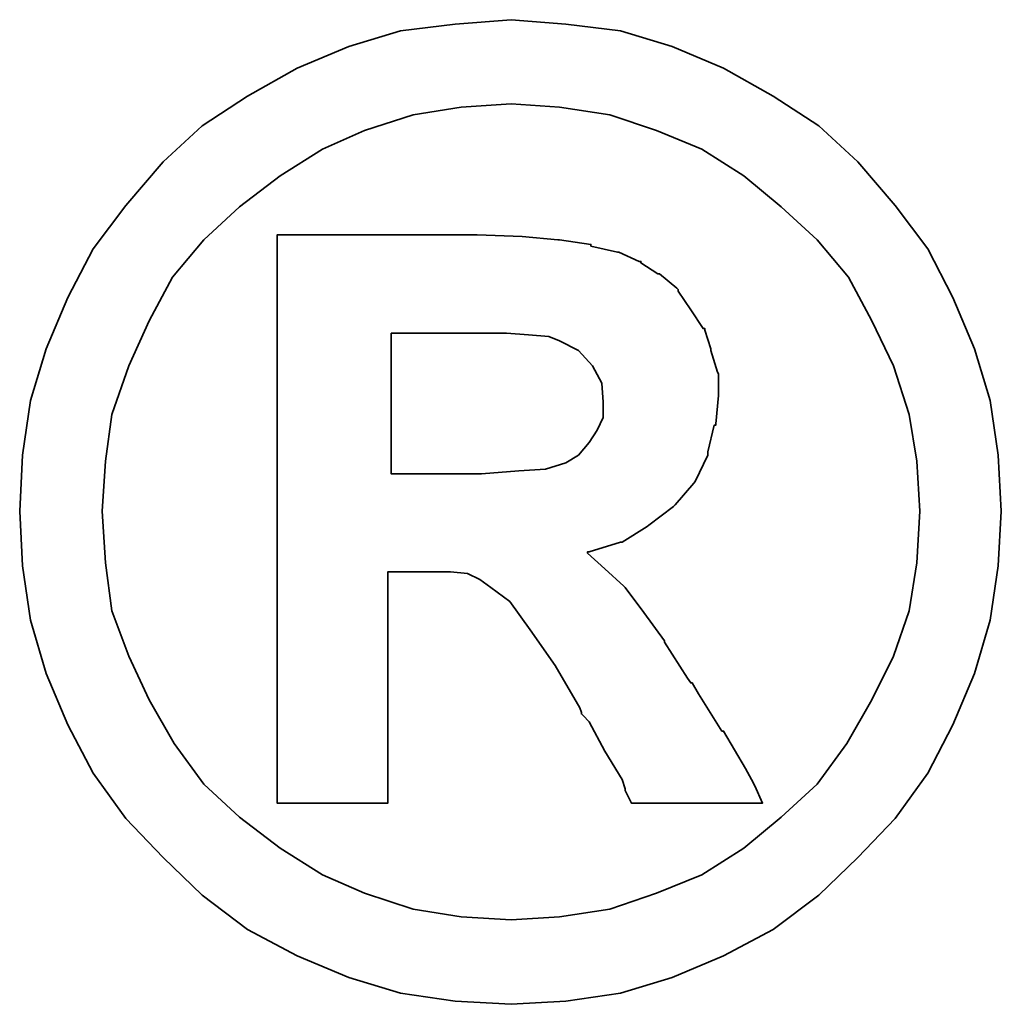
# Model space of a CAD drawing. Header units: inches. Extents: x 20 to 915, y 22 to 275.
# Tile 50 of 51: x 176.307 to 177.072, y 91.411 to 92.177. Entities that reach past the tile are written whole.
import ezdxf

# ---------------------------------------------------------------- set-up
doc = ezdxf.new("R2010")
doc.units = ezdxf.units.IN
doc.header["$LTSCALE"] = 0.1
doc.layers.add('DIM', color=4, linetype='Continuous')
doc.layers.add('layer 1', color=7, linetype='Continuous')

# ---------------------------------------------------------------- blocks, each defined once
blk = doc.blocks.new('TBI MOTION logo(完整正式版)')
at = {"layer": 'layer 1', "color": 22, "lineweight": 35}
for points, knots in [([(81.20634, 4.98624), (81.20634, 4.98624), (81.18649, 5.32862), (81.18649, 5.32862), (81.18649, 5.32862), (81.18649, 5.32862), (81.13886, 5.66206), (81.13886, 5.66206), (81.13886, 5.66206), (81.13886, 5.66206), (81.04359, 5.97764), (81.04359, 5.97764), (81.04359, 5.97764), (81.04359, 5.97764), (80.91061, 6.29124), (80.91061, 6.29124), (80.91061, 6.29124), (80.91061, 6.29124), (80.75778, 6.58697), (80.75778, 6.58697), (80.75778, 6.58697), (80.75778, 6.58697), (80.5593, 6.85294), (80.5593, 6.85294), (80.5593, 6.85294), (80.5593, 6.85294), (80.33105, 7.1189), (80.33105, 7.1189), (80.33105, 7.1189), (80.33105, 7.1189), (80.09287, 7.33921), (80.09287, 7.33921), (80.09287, 7.33921), (80.09287, 7.33921), (79.815, 7.51982), (79.815, 7.51982), (79.815, 7.51982), (79.815, 7.51982), (79.51133, 7.69051), (79.51133, 7.69051), (79.51133, 7.69051), (79.51133, 7.69051), (79.19773, 7.8235), (79.19773, 7.8235), (79.19773, 7.8235), (79.19773, 7.8235), (78.88215, 7.91877), (78.88215, 7.91877), (78.88215, 7.91877), (78.88215, 7.91877), (78.54871, 7.95846), (78.54871, 7.95846), (78.54871, 7.95846), (78.54871, 7.95846), (78.21526, 7.98625), (78.21526, 7.98625), (78.21526, 7.98625), (78.21526, 7.98625), (77.87388, 7.95846), (77.87388, 7.95846), (77.87388, 7.95846), (77.87388, 7.95846), (77.54044, 7.91877), (77.54044, 7.91877), (77.54044, 7.91877), (77.54044, 7.91877), (77.22485, 7.8235), (77.22485, 7.8235), (77.22485, 7.8235), (77.22485, 7.8235), (76.91027, 7.69051), (76.91027, 7.69051), (76.91027, 7.69051), (76.91027, 7.69051), (76.6056, 7.51982), (76.6056, 7.51982), (76.6056, 7.51982), (76.6056, 7.51982), (76.32972, 7.33921), (76.32972, 7.33921), (76.32972, 7.33921), (76.32972, 7.33921), (76.09154, 7.1189), (76.09154, 7.1189), (76.09154, 7.1189), (76.09154, 7.1189), (75.86329, 6.85294), (75.86329, 6.85294), (75.86329, 6.85294), (75.86329, 6.85294), (75.66382, 6.58697), (75.66382, 6.58697), (75.66382, 6.58697), (75.66382, 6.58697), (75.51099, 6.29124), (75.51099, 6.29124), (75.51099, 6.29124), (75.51099, 6.29124), (75.37702, 5.97764), (75.37702, 5.97764), (75.37702, 5.97764), (75.37702, 5.97764), (75.28175, 5.66206), (75.28175, 5.66206), (75.28175, 5.66206), (75.28175, 5.66206), (75.23411, 5.32862), (75.23411, 5.32862), (75.23411, 5.32862), (75.23411, 5.32862), (75.21625, 4.98624), (75.21625, 4.98624), (75.21625, 4.98624), (75.21625, 4.98624), (75.23411, 4.6528), (75.23411, 4.6528), (75.23411, 4.6528), (75.23411, 4.6528), (75.28175, 4.32035), (75.28175, 4.32035), (75.28175, 4.32035), (75.28175, 4.32035), (75.37702, 3.99583), (75.37702, 3.99583), (75.37702, 3.99583), (75.37702, 3.99583), (75.51099, 3.68224), (75.51099, 3.68224), (75.51099, 3.68224), (75.51099, 3.68224), (75.66382, 3.38749), (75.66382, 3.38749), (75.66382, 3.38749), (75.66382, 3.38749), (75.86329, 3.10963), (75.86329, 3.10963), (75.86329, 3.10963), (75.86329, 3.10963), (76.09154, 2.87145), (76.09154, 2.87145), (76.09154, 2.87145), (76.09154, 2.87145), (76.32972, 2.6432), (76.32972, 2.6432), (76.32972, 2.6432), (76.32972, 2.6432), (76.6056, 2.43381), (76.6056, 2.43381), (76.6056, 2.43381), (76.6056, 2.43381), (76.91027, 2.27205), (76.91027, 2.27205), (76.91027, 2.27205), (76.91027, 2.27205), (77.22485, 2.13906), (77.22485, 2.13906), (77.22485, 2.13906), (77.22485, 2.13906), (77.54044, 2.0438), (77.54044, 2.0438), (77.54044, 2.0438), (77.54044, 2.0438), (77.87388, 1.99616), (77.87388, 1.99616), (77.87388, 1.99616), (77.87388, 1.99616), (78.21526, 1.97631), (78.21526, 1.97631), (78.21526, 1.97631), (78.21526, 1.97631), (78.54871, 1.99616), (78.54871, 1.99616), (78.54871, 1.99616), (78.54871, 1.99616), (78.88215, 2.0438), (78.88215, 2.0438), (78.88215, 2.0438), (78.88215, 2.0438), (79.19773, 2.13906), (79.19773, 2.13906), (79.19773, 2.13906), (79.19773, 2.13906), (79.51133, 2.27205), (79.51133, 2.27205), (79.51133, 2.27205), (79.51133, 2.27205), (79.815, 2.43381), (79.815, 2.43381), (79.815, 2.43381), (79.815, 2.43381), (80.09287, 2.6432), (80.09287, 2.6432), (80.09287, 2.6432), (80.09287, 2.6432), (80.33105, 2.87145), (80.33105, 2.87145), (80.33105, 2.87145), (80.33105, 2.87145), (80.5593, 3.10963), (80.5593, 3.10963), (80.5593, 3.10963), (80.5593, 3.10963), (80.75778, 3.38749), (80.75778, 3.38749), (80.75778, 3.38749), (80.75778, 3.38749), (80.91061, 3.68224), (80.91061, 3.68224), (80.91061, 3.68224), (80.91061, 3.68224), (81.04359, 3.99583), (81.04359, 3.99583), (81.04359, 3.99583), (81.04359, 3.99583), (81.13886, 4.32035), (81.13886, 4.32035), (81.13886, 4.32035), (81.13886, 4.32035), (81.18649, 4.6528), (81.18649, 4.6528), (81.18649, 4.6528), (81.18649, 4.6528), (81.20634, 4.98624), (81.20634, 4.98624)], [0, 0, 0, 0, 0.0178571, 0.0178571, 0.0178571, 0.0178571, 0.0357143, 0.0357143, 0.0357143, 0.0357143, 0.0535714, 0.0535714, 0.0535714, 0.0535714, 0.0714286, 0.0714286, 0.0714286, 0.0714286, 0.0892857, 0.0892857, 0.0892857, 0.0892857, 0.1071429, 0.1071429, 0.1071429, 0.1071429, 0.125, 0.125, 0.125, 0.125, 0.1428571, 0.1428571, 0.1428571, 0.1428571, 0.1607143, 0.1607143, 0.1607143, 0.1607143, 0.1785714, 0.1785714, 0.1785714, 0.1785714, 0.1964286, 0.1964286, 0.1964286, 0.1964286, 0.2142857, 0.2142857, 0.2142857, 0.2142857, 0.2321429, 0.2321429, 0.2321429, 0.2321429, 0.25, 0.25, 0.25, 0.25, 0.2678571, 0.2678571, 0.2678571, 0.2678571, 0.2857143, 0.2857143, 0.2857143, 0.2857143, 0.3035714, 0.3035714, 0.3035714, 0.3035714, 0.3214286, 0.3214286, 0.3214286, 0.3214286, 0.3392857, 0.3392857, 0.3392857, 0.3392857, 0.3571429, 0.3571429, 0.3571429, 0.3571429, 0.375, 0.375, 0.375, 0.375, 0.3928571, 0.3928571, 0.3928571, 0.3928571, 0.4107143, 0.4107143, 0.4107143, 0.4107143, 0.4285714, 0.4285714, 0.4285714, 0.4285714, 0.4464286, 0.4464286, 0.4464286, 0.4464286, 0.4642857, 0.4642857, 0.4642857, 0.4642857, 0.4821429, 0.4821429, 0.4821429, 0.4821429, 0.5, 0.5, 0.5, 0.5, 0.5178571, 0.5178571, 0.5178571, 0.5178571, 0.5357143, 0.5357143, 0.5357143, 0.5357143, 0.5535714, 0.5535714, 0.5535714, 0.5535714, 0.5714286, 0.5714286, 0.5714286, 0.5714286, 0.5892857, 0.5892857, 0.5892857, 0.5892857, 0.6071429, 0.6071429, 0.6071429, 0.6071429, 0.625, 0.625, 0.625, 0.625, 0.6428571, 0.6428571, 0.6428571, 0.6428571, 0.6607143, 0.6607143, 0.6607143, 0.6607143, 0.6785714, 0.6785714, 0.6785714, 0.6785714, 0.6964286, 0.6964286, 0.6964286, 0.6964286, 0.7142857, 0.7142857, 0.7142857, 0.7142857, 0.7321429, 0.7321429, 0.7321429, 0.7321429, 0.75, 0.75, 0.75, 0.75, 0.7678571, 0.7678571, 0.7678571, 0.7678571, 0.7857143, 0.7857143, 0.7857143, 0.7857143, 0.8035714, 0.8035714, 0.8035714, 0.8035714, 0.8214286, 0.8214286, 0.8214286, 0.8214286, 0.8392857, 0.8392857, 0.8392857, 0.8392857, 0.8571429, 0.8571429, 0.8571429, 0.8571429, 0.875, 0.875, 0.875, 0.875, 0.8928571, 0.8928571, 0.8928571, 0.8928571, 0.9107143, 0.9107143, 0.9107143, 0.9107143, 0.9285714, 0.9285714, 0.9285714, 0.9285714, 0.9464286, 0.9464286, 0.9464286, 0.9464286, 0.9642857, 0.9642857, 0.9642857, 0.9642857, 0.9821429, 0.9821429, 0.9821429, 0.9821429, 1, 1, 1, 1]), ([(80.71014, 4.98624), (80.71014, 4.98624), (80.69129, 5.29091), (80.69129, 5.29091), (80.69129, 5.29091), (80.69129, 5.29091), (80.64464, 5.57672), (80.64464, 5.57672), (80.64464, 5.57672), (80.64464, 5.57672), (80.54937, 5.87245), (80.54937, 5.87245), (80.54937, 5.87245), (80.54937, 5.87245), (80.41639, 6.14833), (80.41639, 6.14833), (80.41639, 6.14833), (80.41639, 6.14833), (80.27349, 6.41429), (80.27349, 6.41429), (80.27349, 6.41429), (80.27349, 6.41429), (80.08295, 6.64255), (80.08295, 6.64255), (80.08295, 6.64255), (80.08295, 6.64255), (79.86264, 6.84301), (79.86264, 6.84301), (79.86264, 6.84301), (79.86264, 6.84301), (79.63439, 7.03355), (79.63439, 7.03355), (79.63439, 7.03355), (79.63439, 7.03355), (79.37835, 7.1963), (79.37835, 7.1963), (79.37835, 7.1963), (79.37835, 7.1963), (79.10246, 7.30944), (79.10246, 7.30944), (79.10246, 7.30944), (79.10246, 7.30944), (78.81665, 7.40471), (78.81665, 7.40471), (78.81665, 7.40471), (78.81665, 7.40471), (78.511, 7.45234), (78.511, 7.45234), (78.511, 7.45234), (78.511, 7.45234), (78.21526, 7.47219), (78.21526, 7.47219), (78.21526, 7.47219), (78.21526, 7.47219), (77.9106, 7.45234), (77.9106, 7.45234), (77.9106, 7.45234), (77.9106, 7.45234), (77.61685, 7.40471), (77.61685, 7.40471), (77.61685, 7.40471), (77.61685, 7.40471), (77.32012, 7.30944), (77.32012, 7.30944), (77.32012, 7.30944), (77.32012, 7.30944), (77.06309, 7.1963), (77.06309, 7.1963), (77.06309, 7.1963), (77.06309, 7.1963), (76.80606, 7.03355), (76.80606, 7.03355), (76.80606, 7.03355), (76.80606, 7.03355), (76.55797, 6.84301), (76.55797, 6.84301), (76.55797, 6.84301), (76.55797, 6.84301), (76.34063, 6.64255), (76.34063, 6.64255), (76.34063, 6.64255), (76.34063, 6.64255), (76.1491, 6.41429), (76.1491, 6.41429), (76.1491, 6.41429), (76.1491, 6.41429), (76.0062, 6.14833), (76.0062, 6.14833), (76.0062, 6.14833), (76.0062, 6.14833), (75.88314, 5.87245), (75.88314, 5.87245), (75.88314, 5.87245), (75.88314, 5.87245), (75.77794, 5.57672), (75.77794, 5.57672), (75.77794, 5.57672), (75.77794, 5.57672), (75.73924, 5.29091), (75.73924, 5.29091), (75.73924, 5.29091), (75.73924, 5.29091), (75.72039, 4.98624), (75.72039, 4.98624), (75.72039, 4.98624), (75.72039, 4.98624), (75.73924, 4.67165), (75.73924, 4.67165), (75.73924, 4.67165), (75.73924, 4.67165), (75.77794, 4.37791), (75.77794, 4.37791), (75.77794, 4.37791), (75.77794, 4.37791), (75.88314, 4.10102), (75.88314, 4.10102), (75.88314, 4.10102), (75.88314, 4.10102), (76.0062, 3.83407), (76.0062, 3.83407), (76.0062, 3.83407), (76.0062, 3.83407), (76.15902, 3.56811), (76.15902, 3.56811), (76.15902, 3.56811), (76.15902, 3.56811), (76.34063, 3.32001), (76.34063, 3.32001), (76.34063, 3.32001), (76.34063, 3.32001), (76.55797, 3.11955), (76.55797, 3.11955), (76.55797, 3.11955), (76.55797, 3.11955), (76.80606, 2.92901), (76.80606, 2.92901), (76.80606, 2.92901), (76.80606, 2.92901), (77.06309, 2.76725), (77.06309, 2.76725), (77.06309, 2.76725), (77.06309, 2.76725), (77.32012, 2.65412), (77.32012, 2.65412), (77.32012, 2.65412), (77.32012, 2.65412), (77.61685, 2.55786), (77.61685, 2.55786), (77.61685, 2.55786), (77.61685, 2.55786), (77.9106, 2.51022), (77.9106, 2.51022), (77.9106, 2.51022), (77.9106, 2.51022), (78.21526, 2.49137), (78.21526, 2.49137), (78.21526, 2.49137), (78.21526, 2.49137), (78.511, 2.51022), (78.511, 2.51022), (78.511, 2.51022), (78.511, 2.51022), (78.81665, 2.55786), (78.81665, 2.55786), (78.81665, 2.55786), (78.81665, 2.55786), (79.10246, 2.65412), (79.10246, 2.65412), (79.10246, 2.65412), (79.10246, 2.65412), (79.37835, 2.76725), (79.37835, 2.76725), (79.37835, 2.76725), (79.37835, 2.76725), (79.63439, 2.92901), (79.63439, 2.92901), (79.63439, 2.92901), (79.63439, 2.92901), (79.86264, 3.11955), (79.86264, 3.11955), (79.86264, 3.11955), (79.86264, 3.11955), (80.08295, 3.32001), (80.08295, 3.32001), (80.08295, 3.32001), (80.08295, 3.32001), (80.26356, 3.56811), (80.26356, 3.56811), (80.26356, 3.56811), (80.26356, 3.56811), (80.41639, 3.83407), (80.41639, 3.83407), (80.41639, 3.83407), (80.41639, 3.83407), (80.54937, 4.10102), (80.54937, 4.10102), (80.54937, 4.10102), (80.54937, 4.10102), (80.64464, 4.37791), (80.64464, 4.37791), (80.64464, 4.37791), (80.64464, 4.37791), (80.69129, 4.67165), (80.69129, 4.67165), (80.69129, 4.67165), (80.69129, 4.67165), (80.71014, 4.98624), (80.71014, 4.98624)], [0, 0, 0, 0, 0.0192308, 0.0192308, 0.0192308, 0.0192308, 0.0384615, 0.0384615, 0.0384615, 0.0384615, 0.0576923, 0.0576923, 0.0576923, 0.0576923, 0.0769231, 0.0769231, 0.0769231, 0.0769231, 0.0961538, 0.0961538, 0.0961538, 0.0961538, 0.1153846, 0.1153846, 0.1153846, 0.1153846, 0.1346154, 0.1346154, 0.1346154, 0.1346154, 0.1538462, 0.1538462, 0.1538462, 0.1538462, 0.1730769, 0.1730769, 0.1730769, 0.1730769, 0.1923077, 0.1923077, 0.1923077, 0.1923077, 0.2115385, 0.2115385, 0.2115385, 0.2115385, 0.2307692, 0.2307692, 0.2307692, 0.2307692, 0.25, 0.25, 0.25, 0.25, 0.2692308, 0.2692308, 0.2692308, 0.2692308, 0.2884615, 0.2884615, 0.2884615, 0.2884615, 0.3076923, 0.3076923, 0.3076923, 0.3076923, 0.3269231, 0.3269231, 0.3269231, 0.3269231, 0.3461538, 0.3461538, 0.3461538, 0.3461538, 0.3653846, 0.3653846, 0.3653846, 0.3653846, 0.3846154, 0.3846154, 0.3846154, 0.3846154, 0.4038462, 0.4038462, 0.4038462, 0.4038462, 0.4230769, 0.4230769, 0.4230769, 0.4230769, 0.4423077, 0.4423077, 0.4423077, 0.4423077, 0.4615385, 0.4615385, 0.4615385, 0.4615385, 0.4807692, 0.4807692, 0.4807692, 0.4807692, 0.5, 0.5, 0.5, 0.5, 0.5192308, 0.5192308, 0.5192308, 0.5192308, 0.5384615, 0.5384615, 0.5384615, 0.5384615, 0.5576923, 0.5576923, 0.5576923, 0.5576923, 0.5769231, 0.5769231, 0.5769231, 0.5769231, 0.5961538, 0.5961538, 0.5961538, 0.5961538, 0.6153846, 0.6153846, 0.6153846, 0.6153846, 0.6346154, 0.6346154, 0.6346154, 0.6346154, 0.6538462, 0.6538462, 0.6538462, 0.6538462, 0.6730769, 0.6730769, 0.6730769, 0.6730769, 0.6923077, 0.6923077, 0.6923077, 0.6923077, 0.7115385, 0.7115385, 0.7115385, 0.7115385, 0.7307692, 0.7307692, 0.7307692, 0.7307692, 0.75, 0.75, 0.75, 0.75, 0.7692308, 0.7692308, 0.7692308, 0.7692308, 0.7884615, 0.7884615, 0.7884615, 0.7884615, 0.8076923, 0.8076923, 0.8076923, 0.8076923, 0.8269231, 0.8269231, 0.8269231, 0.8269231, 0.8461538, 0.8461538, 0.8461538, 0.8461538, 0.8653846, 0.8653846, 0.8653846, 0.8653846, 0.8846154, 0.8846154, 0.8846154, 0.8846154, 0.9038462, 0.9038462, 0.9038462, 0.9038462, 0.9230769, 0.9230769, 0.9230769, 0.9230769, 0.9423077, 0.9423077, 0.9423077, 0.9423077, 0.9615385, 0.9615385, 0.9615385, 0.9615385, 0.9807692, 0.9807692, 0.9807692, 0.9807692, 1, 1, 1, 1]), ([(76.78721, 3.2823), (76.78721, 3.2823), (76.78721, 3.32001), (76.78721, 3.32001), (76.78721, 3.32001), (76.78721, 3.32001), (76.78721, 3.42422), (76.78721, 3.42422), (76.78721, 3.42422), (76.78721, 3.42422), (76.78721, 3.59689), (76.78721, 3.59689), (76.78721, 3.59689), (76.78721, 3.59689), (76.78721, 3.80529), (76.78721, 3.80529), (76.78721, 3.80529), (76.78721, 3.80529), (76.78721, 4.0524), (76.78721, 4.0524), (76.78721, 4.0524), (76.78721, 4.0524), (76.78721, 4.32035), (76.78721, 4.32035), (76.78721, 4.32035), (76.78721, 4.32035), (76.78721, 4.92868), (76.78721, 4.92868), (76.78721, 4.92868), (76.78721, 4.92868), (76.78721, 5.53801), (76.78721, 5.53801), (76.78721, 5.53801), (76.78721, 5.53801), (76.78721, 5.82482), (76.78721, 5.82482), (76.78721, 5.82482), (76.78721, 5.82482), (76.78721, 6.07291), (76.78721, 6.07291), (76.78721, 6.07291), (76.78721, 6.07291), (76.78721, 6.30017), (76.78721, 6.30017), (76.78721, 6.30017), (76.78721, 6.30017), (76.78721, 6.45399), (76.78721, 6.45399), (76.78721, 6.45399), (76.78721, 6.45399), (76.78721, 6.5572), (76.78721, 6.5572), (76.78721, 6.5572), (76.78721, 6.5572), (76.78721, 6.59689), (76.78721, 6.59689), (76.78721, 6.59689), (76.78721, 6.59689), (76.78721, 6.67232), (76.78721, 6.67232), (76.78721, 6.67232), (76.78721, 6.67232), (76.8537, 6.67232), (76.8537, 6.67232), (76.8537, 6.67232), (76.8537, 6.67232), (76.87355, 6.67232), (76.87355, 6.67232), (76.87355, 6.67232), (76.87355, 6.67232), (76.91027, 6.67232), (76.91027, 6.67232), (76.91027, 6.67232), (76.91027, 6.67232), (77.04424, 6.67232), (77.04424, 6.67232), (77.04424, 6.67232), (77.04424, 6.67232), (77.22485, 6.67232), (77.22485, 6.67232), (77.22485, 6.67232), (77.22485, 6.67232), (77.43524, 6.67232), (77.43524, 6.67232), (77.43524, 6.67232), (77.43524, 6.67232), (77.65357, 6.67232), (77.65357, 6.67232), (77.65357, 6.67232), (77.65357, 6.67232), (77.82625, 6.67232), (77.82625, 6.67232), (77.82625, 6.67232), (77.82625, 6.67232), (77.94037, 6.67232), (77.94037, 6.67232), (77.94037, 6.67232), (77.94037, 6.67232), (77.97709, 6.67232), (77.97709, 6.67232), (77.97709, 6.67232), (77.97709, 6.67232), (77.99694, 6.67232), (77.99694, 6.67232), (77.99694, 6.67232), (77.99694, 6.67232), (78.00686, 6.67232), (78.00686, 6.67232), (78.00686, 6.67232), (78.00686, 6.67232), (78.28275, 6.6624), (78.28275, 6.6624), (78.28275, 6.6624), (78.28275, 6.6624), (78.50107, 6.64255), (78.50107, 6.64255), (78.50107, 6.64255), (78.50107, 6.64255), (78.511, 6.64255), (78.511, 6.64255), (78.511, 6.64255), (78.511, 6.64255), (78.70154, 6.61476), (78.70154, 6.61476), (78.70154, 6.61476), (78.70154, 6.61476), (78.70154, 6.60483), (78.70154, 6.60483), (78.70154, 6.60483), (78.70154, 6.60483), (78.86429, 6.56713), (78.86429, 6.56713), (78.86429, 6.56713), (78.86429, 6.56713), (78.87223, 6.56713), (78.87223, 6.56713), (78.87223, 6.56713), (78.87223, 6.56713), (78.99727, 6.51056), (78.99727, 6.51056), (78.99727, 6.51056), (78.99727, 6.51056), (79.00719, 6.51056), (79.00719, 6.51056), (79.00719, 6.51056), (79.00719, 6.51056), (79.00719, 6.50162), (79.00719, 6.50162), (79.00719, 6.50162), (79.00719, 6.50162), (79.1104, 6.43415), (79.1104, 6.43415), (79.1104, 6.43415), (79.1104, 6.43415), (79.12132, 6.43415), (79.12132, 6.43415), (79.12132, 6.43415), (79.12132, 6.43415), (79.22552, 6.34781), (79.22552, 6.34781), (79.22552, 6.34781), (79.22552, 6.34781), (79.23544, 6.33888), (79.23544, 6.33888), (79.23544, 6.33888), (79.23544, 6.33888), (79.23544, 6.32895), (79.23544, 6.32895), (79.23544, 6.32895), (79.23544, 6.32895), (79.31087, 6.21483), (79.31087, 6.21483), (79.31087, 6.21483), (79.31087, 6.21483), (79.38629, 6.1007), (79.38629, 6.1007), (79.38629, 6.1007), (79.38629, 6.1007), (79.3972, 6.1007), (79.3972, 6.1007), (79.3972, 6.1007), (79.3972, 6.1007), (79.3972, 6.09078), (79.3972, 6.09078), (79.3972, 6.09078), (79.3972, 6.09078), (79.43392, 5.97764), (79.43392, 5.97764), (79.43392, 5.97764), (79.43392, 5.97764), (79.43392, 5.96772), (79.43392, 5.96772), (79.43392, 5.96772), (79.43392, 5.96772), (79.47362, 5.83474), (79.47362, 5.83474), (79.47362, 5.83474), (79.47362, 5.83474), (79.48156, 5.82482), (79.48156, 5.82482), (79.48156, 5.82482), (79.48156, 5.82482), (79.48156, 5.69977), (79.48156, 5.69977), (79.48156, 5.69977), (79.48156, 5.69977), (79.48156, 5.69183), (79.48156, 5.69183), (79.48156, 5.69183), (79.48156, 5.69183), (79.4637, 5.51915), (79.4637, 5.51915), (79.4637, 5.51915), (79.4637, 5.51915), (79.4637, 5.51122), (79.4637, 5.51122), (79.4637, 5.51122), (79.4637, 5.51122), (79.45377, 5.51122), (79.45377, 5.51122), (79.45377, 5.51122), (79.45377, 5.51122), (79.41507, 5.34847), (79.41507, 5.34847), (79.41507, 5.34847), (79.41507, 5.34847), (79.41507, 5.33854), (79.41507, 5.33854), (79.41507, 5.33854), (79.41507, 5.33854), (79.41507, 5.32862), (79.41507, 5.32862), (79.41507, 5.32862), (79.41507, 5.32862), (79.33865, 5.16785), (79.33865, 5.16785), (79.33865, 5.16785), (79.33865, 5.16785), (79.33071, 5.15693), (79.33071, 5.15693), (79.33071, 5.15693), (79.33071, 5.15693), (79.2156, 5.02495), (79.2156, 5.02495), (79.2156, 5.02495), (79.2156, 5.02495), (79.20567, 5.01502), (79.20567, 5.01502), (79.20567, 5.01502), (79.20567, 5.01502), (79.05483, 4.89991), (79.05483, 4.89991), (79.05483, 4.89991), (79.05483, 4.89991), (79.04491, 4.89197), (79.04491, 4.89197), (79.04491, 4.89197), (79.04491, 4.89197), (78.89208, 4.7967), (78.89208, 4.7967), (78.89208, 4.7967), (78.89208, 4.7967), (78.88215, 4.7967), (78.88215, 4.7967), (78.88215, 4.7967), (78.88215, 4.7967), (78.69161, 4.73913), (78.69161, 4.73913), (78.69161, 4.73913), (78.69161, 4.73913), (78.68169, 4.73913), (78.68169, 4.73913), (78.68169, 4.73913), (78.68169, 4.73913), (78.68169, 4.72921), (78.68169, 4.72921), (78.68169, 4.72921), (78.68169, 4.72921), (78.78688, 4.63394), (78.78688, 4.63394), (78.78688, 4.63394), (78.78688, 4.63394), (78.902, 4.52875), (78.902, 4.52875), (78.902, 4.52875), (78.902, 4.52875), (78.91093, 4.52081), (78.91093, 4.52081), (78.91093, 4.52081), (78.91093, 4.52081), (79.02506, 4.36798), (79.02506, 4.36798), (79.02506, 4.36798), (79.02506, 4.36798), (79.1501, 4.1953), (79.1501, 4.1953), (79.1501, 4.1953), (79.1501, 4.1953), (79.1501, 4.18736), (79.1501, 4.18736), (79.1501, 4.18736), (79.1501, 4.18736), (79.29201, 3.96705), (79.29201, 3.96705), (79.29201, 3.96705), (79.29201, 3.96705), (79.31087, 3.93828), (79.31087, 3.93828), (79.31087, 3.93828), (79.31087, 3.93828), (79.32079, 3.93828), (79.32079, 3.93828), (79.32079, 3.93828), (79.32079, 3.93828), (79.3585, 3.87178), (79.3585, 3.87178), (79.3585, 3.87178), (79.3585, 3.87178), (79.50141, 3.64353), (79.50141, 3.64353), (79.50141, 3.64353), (79.50141, 3.64353), (79.51133, 3.64353), (79.51133, 3.64353), (79.51133, 3.64353), (79.51133, 3.64353), (79.64431, 3.41528), (79.64431, 3.41528), (79.64431, 3.41528), (79.64431, 3.41528), (79.68202, 3.3478), (79.68202, 3.3478), (79.68202, 3.3478), (79.68202, 3.3478), (79.70187, 3.31009), (79.70187, 3.31009), (79.70187, 3.31009), (79.70187, 3.31009), (79.7495, 3.2049), (79.7495, 3.2049), (79.7495, 3.2049), (79.7495, 3.2049), (79.64431, 3.2049), (79.64431, 3.2049), (79.64431, 3.2049), (79.64431, 3.2049), (79.62546, 3.2049), (79.62546, 3.2049), (79.62546, 3.2049), (79.62546, 3.2049), (79.53912, 3.2049), (79.53912, 3.2049), (79.53912, 3.2049), (79.53912, 3.2049), (79.31087, 3.2049), (79.31087, 3.2049), (79.31087, 3.2049), (79.31087, 3.2049), (79.08262, 3.2049), (79.08262, 3.2049), (79.08262, 3.2049), (79.08262, 3.2049), (79.00719, 3.2049), (79.00719, 3.2049), (79.00719, 3.2049), (79.00719, 3.2049), (78.98735, 3.2049), (78.98735, 3.2049), (78.98735, 3.2049), (78.98735, 3.2049), (78.94964, 3.2049), (78.94964, 3.2049), (78.94964, 3.2049), (78.94964, 3.2049), (78.92979, 3.24459), (78.92979, 3.24459), (78.92979, 3.24459), (78.92979, 3.24459), (78.91093, 3.2823), (78.91093, 3.2823), (78.91093, 3.2823), (78.91093, 3.2823), (78.91093, 3.29223), (78.91093, 3.29223), (78.91093, 3.29223), (78.91093, 3.29223), (78.89208, 3.3478), (78.89208, 3.3478), (78.89208, 3.3478), (78.89208, 3.3478), (78.78688, 3.52048), (78.78688, 3.52048), (78.78688, 3.52048), (78.78688, 3.52048), (78.69161, 3.7001), (78.69161, 3.7001), (78.69161, 3.7001), (78.69161, 3.7001), (78.6539, 3.7388), (78.6539, 3.7388), (78.6539, 3.7388), (78.6539, 3.7388), (78.64398, 3.74873), (78.64398, 3.74873), (78.64398, 3.74873), (78.64398, 3.74873), (78.64398, 3.75766), (78.64398, 3.75766), (78.64398, 3.75766), (78.64398, 3.75766), (78.63405, 3.78644), (78.63405, 3.78644), (78.63405, 3.78644), (78.63405, 3.78644), (78.48321, 4.04347), (78.48321, 4.04347), (78.48321, 4.04347), (78.48321, 4.04347), (78.33038, 4.2618), (78.33038, 4.2618), (78.33038, 4.2618), (78.33038, 4.2618), (78.20732, 4.43447), (78.20732, 4.43447), (78.20732, 4.43447), (78.20732, 4.43447), (78.09221, 4.52081), (78.09221, 4.52081), (78.09221, 4.52081), (78.09221, 4.52081), (78.02472, 4.56845), (78.02472, 4.56845), (78.02472, 4.56845), (78.02472, 4.56845), (77.9493, 4.60616), (77.9493, 4.60616), (77.9493, 4.60616), (77.9493, 4.60616), (77.8451, 4.61608), (77.8451, 4.61608), (77.8451, 4.61608), (77.8451, 4.61608), (77.71113, 4.61608), (77.71113, 4.61608), (77.71113, 4.61608), (77.71113, 4.61608), (77.69128, 4.61608), (77.69128, 4.61608), (77.69128, 4.61608), (77.69128, 4.61608), (77.67342, 4.61608), (77.67342, 4.61608), (77.67342, 4.61608), (77.67342, 4.61608), (77.5583, 4.61608), (77.5583, 4.61608), (77.5583, 4.61608), (77.5583, 4.61608), (77.46303, 4.61608), (77.46303, 4.61608), (77.46303, 4.61608), (77.46303, 4.61608), (77.46303, 4.54761), (77.46303, 4.54761), (77.46303, 4.54761), (77.46303, 4.54761), (77.46303, 4.47318), (77.46303, 4.47318), (77.46303, 4.47318), (77.46303, 4.47318), (77.46303, 4.24294), (77.46303, 4.24294), (77.46303, 4.24294), (77.46303, 4.24294), (77.46303, 3.99583), (77.46303, 3.99583), (77.46303, 3.99583), (77.46303, 3.99583), (77.46303, 3.72888), (77.46303, 3.72888), (77.46303, 3.72888), (77.46303, 3.72888), (77.46303, 3.51055), (77.46303, 3.51055), (77.46303, 3.51055), (77.46303, 3.51055), (77.46303, 3.42422), (77.46303, 3.42422), (77.46303, 3.42422), (77.46303, 3.42422), (77.46303, 3.35773), (77.46303, 3.35773), (77.46303, 3.35773), (77.46303, 3.35773), (77.46303, 3.30017), (77.46303, 3.30017), (77.46303, 3.30017), (77.46303, 3.30017), (77.46303, 3.2823), (77.46303, 3.2823), (77.46303, 3.2823), (77.46303, 3.2823), (77.46303, 3.2049), (77.46303, 3.2049), (77.46303, 3.2049), (77.46303, 3.2049), (77.39753, 3.2049), (77.39753, 3.2049), (77.39753, 3.2049), (77.39753, 3.2049), (77.37768, 3.2049), (77.37768, 3.2049), (77.37768, 3.2049), (77.37768, 3.2049), (77.32012, 3.2049), (77.32012, 3.2049), (77.32012, 3.2049), (77.32012, 3.2049), (77.12165, 3.2049), (77.12165, 3.2049), (77.12165, 3.2049), (77.12165, 3.2049), (76.94897, 3.2049), (76.94897, 3.2049), (76.94897, 3.2049), (76.94897, 3.2049), (76.8924, 3.2049), (76.8924, 3.2049), (76.8924, 3.2049), (76.8924, 3.2049), (76.8537, 3.2049), (76.8537, 3.2049), (76.8537, 3.2049), (76.8537, 3.2049), (76.78721, 3.2049), (76.78721, 3.2049), (76.78721, 3.2049), (76.78721, 3.2049), (76.78721, 3.2823), (76.78721, 3.2823)], [0, 0, 0, 0, 0.0074074, 0.0074074, 0.0074074, 0.0074074, 0.0148148, 0.0148148, 0.0148148, 0.0148148, 0.0222222, 0.0222222, 0.0222222, 0.0222222, 0.0296296, 0.0296296, 0.0296296, 0.0296296, 0.037037, 0.037037, 0.037037, 0.037037, 0.0444444, 0.0444444, 0.0444444, 0.0444444, 0.0518519, 0.0518519, 0.0518519, 0.0518519, 0.0592593, 0.0592593, 0.0592593, 0.0592593, 0.0666667, 0.0666667, 0.0666667, 0.0666667, 0.0740741, 0.0740741, 0.0740741, 0.0740741, 0.0814815, 0.0814815, 0.0814815, 0.0814815, 0.0888889, 0.0888889, 0.0888889, 0.0888889, 0.0962963, 0.0962963, 0.0962963, 0.0962963, 0.1037037, 0.1037037, 0.1037037, 0.1037037, 0.1111111, 0.1111111, 0.1111111, 0.1111111, 0.1185185, 0.1185185, 0.1185185, 0.1185185, 0.1259259, 0.1259259, 0.1259259, 0.1259259, 0.1333333, 0.1333333, 0.1333333, 0.1333333, 0.1407407, 0.1407407, 0.1407407, 0.1407407, 0.1481481, 0.1481481, 0.1481481, 0.1481481, 0.1555556, 0.1555556, 0.1555556, 0.1555556, 0.162963, 0.162963, 0.162963, 0.162963, 0.1703704, 0.1703704, 0.1703704, 0.1703704, 0.1777778, 0.1777778, 0.1777778, 0.1777778, 0.1851852, 0.1851852, 0.1851852, 0.1851852, 0.1925926, 0.1925926, 0.1925926, 0.1925926, 0.2, 0.2, 0.2, 0.2, 0.2074074, 0.2074074, 0.2074074, 0.2074074, 0.2148148, 0.2148148, 0.2148148, 0.2148148, 0.2222222, 0.2222222, 0.2222222, 0.2222222, 0.2296296, 0.2296296, 0.2296296, 0.2296296, 0.237037, 0.237037, 0.237037, 0.237037, 0.2444444, 0.2444444, 0.2444444, 0.2444444, 0.2518519, 0.2518519, 0.2518519, 0.2518519, 0.2592593, 0.2592593, 0.2592593, 0.2592593, 0.2666667, 0.2666667, 0.2666667, 0.2666667, 0.2740741, 0.2740741, 0.2740741, 0.2740741, 0.2814815, 0.2814815, 0.2814815, 0.2814815, 0.2888889, 0.2888889, 0.2888889, 0.2888889, 0.2962963, 0.2962963, 0.2962963, 0.2962963, 0.3037037, 0.3037037, 0.3037037, 0.3037037, 0.3111111, 0.3111111, 0.3111111, 0.3111111, 0.3185185, 0.3185185, 0.3185185, 0.3185185, 0.3259259, 0.3259259, 0.3259259, 0.3259259, 0.3333333, 0.3333333, 0.3333333, 0.3333333, 0.3407407, 0.3407407, 0.3407407, 0.3407407, 0.3481481, 0.3481481, 0.3481481, 0.3481481, 0.3555556, 0.3555556, 0.3555556, 0.3555556, 0.362963, 0.362963, 0.362963, 0.362963, 0.3703704, 0.3703704, 0.3703704, 0.3703704, 0.3777778, 0.3777778, 0.3777778, 0.3777778, 0.3851852, 0.3851852, 0.3851852, 0.3851852, 0.3925926, 0.3925926, 0.3925926, 0.3925926, 0.4, 0.4, 0.4, 0.4, 0.4074074, 0.4074074, 0.4074074, 0.4074074, 0.4148148, 0.4148148, 0.4148148, 0.4148148, 0.4222222, 0.4222222, 0.4222222, 0.4222222, 0.4296296, 0.4296296, 0.4296296, 0.4296296, 0.437037, 0.437037, 0.437037, 0.437037, 0.4444444, 0.4444444, 0.4444444, 0.4444444, 0.4518519, 0.4518519, 0.4518519, 0.4518519, 0.4592593, 0.4592593, 0.4592593, 0.4592593, 0.4666667, 0.4666667, 0.4666667, 0.4666667, 0.4740741, 0.4740741, 0.4740741, 0.4740741, 0.4814815, 0.4814815, 0.4814815, 0.4814815, 0.4888889, 0.4888889, 0.4888889, 0.4888889, 0.4962963, 0.4962963, 0.4962963, 0.4962963, 0.5037037, 0.5037037, 0.5037037, 0.5037037, 0.5111111, 0.5111111, 0.5111111, 0.5111111, 0.5185185, 0.5185185, 0.5185185, 0.5185185, 0.5259259, 0.5259259, 0.5259259, 0.5259259, 0.5333333, 0.5333333, 0.5333333, 0.5333333, 0.5407407, 0.5407407, 0.5407407, 0.5407407, 0.5481481, 0.5481481, 0.5481481, 0.5481481, 0.5555556, 0.5555556, 0.5555556, 0.5555556, 0.562963, 0.562963, 0.562963, 0.562963, 0.5703704, 0.5703704, 0.5703704, 0.5703704, 0.5777778, 0.5777778, 0.5777778, 0.5777778, 0.5851852, 0.5851852, 0.5851852, 0.5851852, 0.5925926, 0.5925926, 0.5925926, 0.5925926, 0.6, 0.6, 0.6, 0.6, 0.6074074, 0.6074074, 0.6074074, 0.6074074, 0.6148148, 0.6148148, 0.6148148, 0.6148148, 0.6222222, 0.6222222, 0.6222222, 0.6222222, 0.6296296, 0.6296296, 0.6296296, 0.6296296, 0.637037, 0.637037, 0.637037, 0.637037, 0.6444444, 0.6444444, 0.6444444, 0.6444444, 0.6518519, 0.6518519, 0.6518519, 0.6518519, 0.6592593, 0.6592593, 0.6592593, 0.6592593, 0.6666667, 0.6666667, 0.6666667, 0.6666667, 0.6740741, 0.6740741, 0.6740741, 0.6740741, 0.6814815, 0.6814815, 0.6814815, 0.6814815, 0.6888889, 0.6888889, 0.6888889, 0.6888889, 0.6962963, 0.6962963, 0.6962963, 0.6962963, 0.7037037, 0.7037037, 0.7037037, 0.7037037, 0.7111111, 0.7111111, 0.7111111, 0.7111111, 0.7185185, 0.7185185, 0.7185185, 0.7185185, 0.7259259, 0.7259259, 0.7259259, 0.7259259, 0.7333333, 0.7333333, 0.7333333, 0.7333333, 0.7407407, 0.7407407, 0.7407407, 0.7407407, 0.7481481, 0.7481481, 0.7481481, 0.7481481, 0.7555556, 0.7555556, 0.7555556, 0.7555556, 0.762963, 0.762963, 0.762963, 0.762963, 0.7703704, 0.7703704, 0.7703704, 0.7703704, 0.7777778, 0.7777778, 0.7777778, 0.7777778, 0.7851852, 0.7851852, 0.7851852, 0.7851852, 0.7925926, 0.7925926, 0.7925926, 0.7925926, 0.8, 0.8, 0.8, 0.8, 0.8074074, 0.8074074, 0.8074074, 0.8074074, 0.8148148, 0.8148148, 0.8148148, 0.8148148, 0.8222222, 0.8222222, 0.8222222, 0.8222222, 0.8296296, 0.8296296, 0.8296296, 0.8296296, 0.837037, 0.837037, 0.837037, 0.837037, 0.8444444, 0.8444444, 0.8444444, 0.8444444, 0.8518519, 0.8518519, 0.8518519, 0.8518519, 0.8592593, 0.8592593, 0.8592593, 0.8592593, 0.8666667, 0.8666667, 0.8666667, 0.8666667, 0.8740741, 0.8740741, 0.8740741, 0.8740741, 0.8814815, 0.8814815, 0.8814815, 0.8814815, 0.8888889, 0.8888889, 0.8888889, 0.8888889, 0.8962963, 0.8962963, 0.8962963, 0.8962963, 0.9037037, 0.9037037, 0.9037037, 0.9037037, 0.9111111, 0.9111111, 0.9111111, 0.9111111, 0.9185185, 0.9185185, 0.9185185, 0.9185185, 0.9259259, 0.9259259, 0.9259259, 0.9259259, 0.9333333, 0.9333333, 0.9333333, 0.9333333, 0.9407407, 0.9407407, 0.9407407, 0.9407407, 0.9481481, 0.9481481, 0.9481481, 0.9481481, 0.9555556, 0.9555556, 0.9555556, 0.9555556, 0.962963, 0.962963, 0.962963, 0.962963, 0.9703704, 0.9703704, 0.9703704, 0.9703704, 0.9777778, 0.9777778, 0.9777778, 0.9777778, 0.9851852, 0.9851852, 0.9851852, 0.9851852, 0.9925926, 0.9925926, 0.9925926, 0.9925926, 1, 1, 1, 1]), ([(77.48288, 6.07291), (77.48288, 6.07291), (77.48288, 5.99551), (77.48288, 5.99551), (77.48288, 5.99551), (77.48288, 5.99551), (77.48288, 5.82482), (77.48288, 5.82482), (77.48288, 5.82482), (77.48288, 5.82482), (77.48288, 5.63328), (77.48288, 5.63328), (77.48288, 5.63328), (77.48288, 5.63328), (77.48288, 5.46358), (77.48288, 5.46358), (77.48288, 5.46358), (77.48288, 5.46358), (77.48288, 5.29091), (77.48288, 5.29091), (77.48288, 5.29091), (77.48288, 5.29091), (77.48288, 5.21449), (77.48288, 5.21449), (77.48288, 5.21449), (77.48288, 5.21449), (77.50074, 5.21449), (77.50074, 5.21449), (77.50074, 5.21449), (77.50074, 5.21449), (77.71113, 5.21449), (77.71113, 5.21449), (77.71113, 5.21449), (77.71113, 5.21449), (77.94037, 5.21449), (77.94037, 5.21449), (77.94037, 5.21449), (77.94037, 5.21449), (78.01579, 5.21449), (78.01579, 5.21449), (78.01579, 5.21449), (78.01579, 5.21449), (78.03465, 5.21449), (78.03465, 5.21449), (78.03465, 5.21449), (78.03465, 5.21449), (78.2629, 5.23335), (78.2629, 5.23335), (78.2629, 5.23335), (78.2629, 5.23335), (78.42565, 5.24327), (78.42565, 5.24327), (78.42565, 5.24327), (78.42565, 5.24327), (78.54871, 5.28098), (78.54871, 5.28098), (78.54871, 5.28098), (78.54871, 5.28098), (78.62611, 5.32862), (78.62611, 5.32862), (78.62611, 5.32862), (78.62611, 5.32862), (78.69161, 5.40503), (78.69161, 5.40503), (78.69161, 5.40503), (78.69161, 5.40503), (78.73925, 5.48145), (78.73925, 5.48145), (78.73925, 5.48145), (78.73925, 5.48145), (78.77696, 5.55885), (78.77696, 5.55885), (78.77696, 5.55885), (78.77696, 5.55885), (78.77696, 5.65214), (78.77696, 5.65214), (78.77696, 5.65214), (78.77696, 5.65214), (78.76902, 5.76726), (78.76902, 5.76726), (78.76902, 5.76726), (78.76902, 5.76726), (78.71146, 5.87245), (78.71146, 5.87245), (78.71146, 5.87245), (78.71146, 5.87245), (78.62611, 5.96772), (78.62611, 5.96772), (78.62611, 5.96772), (78.62611, 5.96772), (78.511, 6.02528), (78.511, 6.02528), (78.511, 6.02528), (78.511, 6.02528), (78.44451, 6.05306), (78.44451, 6.05306), (78.44451, 6.05306), (78.44451, 6.05306), (78.32046, 6.06299), (78.32046, 6.06299), (78.32046, 6.06299), (78.32046, 6.06299), (78.18748, 6.07291), (78.18748, 6.07291), (78.18748, 6.07291), (78.18748, 6.07291), (77.99694, 6.07291), (77.99694, 6.07291), (77.99694, 6.07291), (77.99694, 6.07291), (77.97709, 6.07291), (77.97709, 6.07291), (77.97709, 6.07291), (77.97709, 6.07291), (77.90167, 6.07291), (77.90167, 6.07291), (77.90167, 6.07291), (77.90167, 6.07291), (77.69128, 6.07291), (77.69128, 6.07291), (77.69128, 6.07291), (77.69128, 6.07291), (77.50074, 6.07291), (77.50074, 6.07291), (77.50074, 6.07291), (77.50074, 6.07291), (77.48288, 6.07291), (77.48288, 6.07291)], [0, 0, 0, 0, 0.03125, 0.03125, 0.03125, 0.03125, 0.0625, 0.0625, 0.0625, 0.0625, 0.09375, 0.09375, 0.09375, 0.09375, 0.125, 0.125, 0.125, 0.125, 0.15625, 0.15625, 0.15625, 0.15625, 0.1875, 0.1875, 0.1875, 0.1875, 0.21875, 0.21875, 0.21875, 0.21875, 0.25, 0.25, 0.25, 0.25, 0.28125, 0.28125, 0.28125, 0.28125, 0.3125, 0.3125, 0.3125, 0.3125, 0.34375, 0.34375, 0.34375, 0.34375, 0.375, 0.375, 0.375, 0.375, 0.40625, 0.40625, 0.40625, 0.40625, 0.4375, 0.4375, 0.4375, 0.4375, 0.46875, 0.46875, 0.46875, 0.46875, 0.5, 0.5, 0.5, 0.5, 0.53125, 0.53125, 0.53125, 0.53125, 0.5625, 0.5625, 0.5625, 0.5625, 0.59375, 0.59375, 0.59375, 0.59375, 0.625, 0.625, 0.625, 0.625, 0.65625, 0.65625, 0.65625, 0.65625, 0.6875, 0.6875, 0.6875, 0.6875, 0.71875, 0.71875, 0.71875, 0.71875, 0.75, 0.75, 0.75, 0.75, 0.78125, 0.78125, 0.78125, 0.78125, 0.8125, 0.8125, 0.8125, 0.8125, 0.84375, 0.84375, 0.84375, 0.84375, 0.875, 0.875, 0.875, 0.875, 0.90625, 0.90625, 0.90625, 0.90625, 0.9375, 0.9375, 0.9375, 0.9375, 0.96875, 0.96875, 0.96875, 0.96875, 1, 1, 1, 1])]:
    blk.add_open_spline(points, degree=3, knots=knots, dxfattribs=at)

msp = doc.modelspace()

# ---------------------------------------------------------------- block references
at = {"layer": 'DIM', "xscale": 0.1275750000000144, "yscale": 0.1275749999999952, "zscale": 0.127575}
msp.add_blockref('TBI MOTION logo(完整正式版)', (166.71166, 91.15844), dxfattribs=at)

doc.saveas('drawing.dxf')
